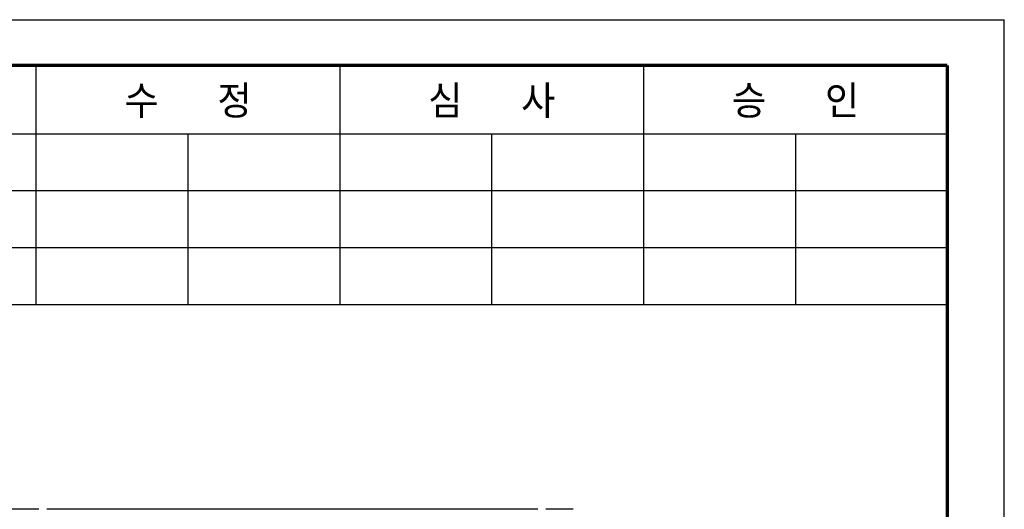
# Model space of a CAD drawing. Header units: millimetres. Extents: x 0 to 420, y -2 to 297.
# Tile 20 of 20: x 334 to 420, y 254 to 297. Entities that reach past the tile are written whole.
import ezdxf

# ---------------------------------------------------------------- set-up
doc = ezdxf.new("R2010")
doc.units = ezdxf.units.MM
doc.header["$LTSCALE"] = 23.1
doc.layers.get('0').update_dxf_attribs({"linetype": 'CONTINUOUS'})
doc.styles.add('TEXTSTYLE_4', font='txt')

msp = doc.modelspace()

# ---------------------------------------------------------------- linework, layer by layer
at = {"color": 7, "linetype": 'Continuous'}
for p, q in [((0, 297), (420, 297)), ((420, 0), (420, 297)), ((335.263, 254.04), (332.707, 254.04)), ((379.059, 254.04), (335.953, 254.04)), ((382.168, 254.04), (379.75, 254.04))]:
    msp.add_line(p, q, dxfattribs=at)
at = {"color": 2, "linetype": 'Continuous'}
for p, q in [((335, 293), (335, 272)), ((361.667, 293), (361.667, 272)), ((388.333, 293), (388.333, 272)), ((215, 287), (415, 287)), ((348.333, 287), (348.333, 272)), ((375, 287), (375, 272)), ((401.666, 287), (401.666, 272)), ((215, 282), (415, 282)), ((215, 277), (415, 277)), ((215, 272), (415, 272))]:
    msp.add_line(p, q, dxfattribs=at)
at = {"color": 7, "linetype": 'Continuous', "const_width": 0.3}
for points in [[(5, 293), (415, 293)], [(415, 293), (415, 6.5)]]:
    msp.add_lwpolyline(points, dxfattribs=at)

# ---------------------------------------------------------------- texts
at = {"color": 2, "linetype": 'Continuous', "char_height": 2.521, "width": 20.16786, "attachment_point": 1, "line_spacing_factor": 0.9, "style": 'TEXTSTYLE_4'}
for s, insert in [('수   정', (342.759, 291.175)), ('심   사', (369.425, 291.175)), ('승   인', (396.092, 291.175))]:
    msp.add_mtext(s, dxfattribs=dict(at, insert=insert))

doc.saveas('drawing.dxf')
